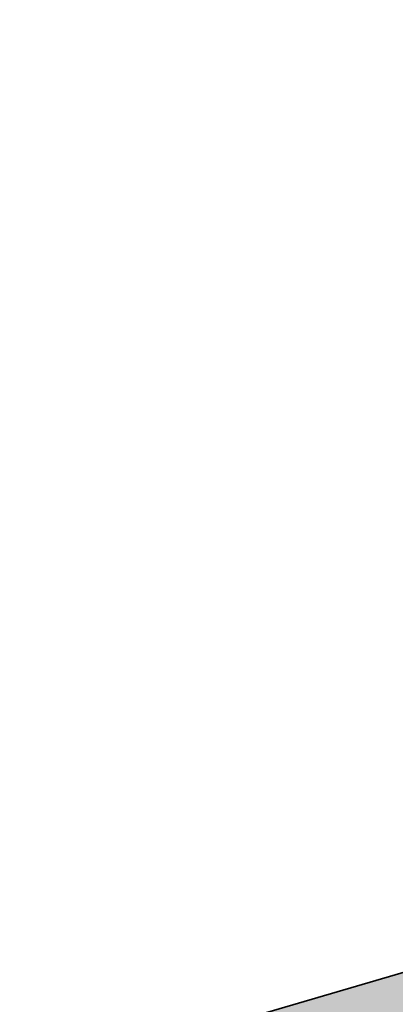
# Model space of a CAD drawing. Header units: metres. Extents: x 199937 to 201628, y 374508 to 375260.
# Tile 37 of 183: x 201199.44 to 201202.32, y 374736.21 to 374743.75. Entities that reach past the tile are written whole.
import ezdxf

# ---------------------------------------------------------------- set-up
doc = ezdxf.new("R2010")
doc.units = ezdxf.units.M
doc.layers.add('N-WE-GR-BEPLANTING_CULTUUR-A', color=92, linetype='Continuous', lineweight=0)
doc.layers.add('N-WE-GR-HAAG-G', color=80, linetype='GR-HAAG1', lineweight=35, true_color=0x3fff00)
doc.linetypes.add('GR-HAAG1', pattern='A,6,[176,NLCS.shx,S=0.125,R=0,X=0,Y=0],-2', length=8)

msp = doc.modelspace()

# ---------------------------------------------------------------- hatches: boundary and pattern name
at = {"layer": 'N-WE-GR-BEPLANTING_CULTUUR-A'}
h = msp.add_hatch(dxfattribs=at)
h.set_pattern_fill('AGR-BEPLANTING_SOORT_01-SO', color=256, scale=0.2, pattern_type=2)
h.set_pattern_definition([(60, (201123.74073, 375003.37324), (-0.11547008, 0.19999995), [0.0577352, -0.1732052]), (120, (201123.74073, 375003.37324), (-0.23094008, -5e-08), [0.0577352, -0.1732052]), (270, (201123.74073, 375003.37324), (0.11547, -0.2), [0.05, -0.35])])
edge = h.paths.add_edge_path()
edge.add_line((201199.6305, 374735.6486), (201201.3761, 374730.348))
edge.add_line((201201.3761, 374730.348), (201201.4244, 374730.206))
edge.add_line((201201.4244, 374730.206), (201202.5128, 374730.5769))
edge.add_line((201202.5128, 374730.5769), (201202.545, 374730.4822))
edge.add_arc((200893.8753, 375636.2247), 956.8941, 288.818695, 289.5123888)
edge.add_arc((201212.1876, 374737.9624), 3.9, 289.48096, 377.44183)
edge.add_line((201215.9082, 374739.1314), (201215.0544, 374741.8489))
edge.add_line((201215.0544, 374741.8489), (201214.959, 374741.819))
edge.add_line((201214.959, 374741.819), (201214.6593, 374742.773))
edge.add_arc((201214.3731, 374742.6831), 0.3, 17.44264, 83.61411)
edge.add_line((201214.4064, 374742.9812), (201209.6264, 374743.5162))
edge.add_arc((201209.682, 374744.0131), 0.5, 221.74237, 263.61411, ccw=False)
edge.add_line((201209.3089, 374743.6802), (201206.901, 374739.717))
edge.add_line((201206.901, 374739.717), (201207.012, 374739.275))
edge.add_line((201207.012, 374739.275), (201205.445, 374737.348))
edge.add_line((201205.445, 374737.348), (201199.6305, 374735.6486))

# ---------------------------------------------------------------- linework, layer by layer
at = {"layer": 'N-WE-GR-HAAG-G'}
msp.add_lwpolyline([(201214.7534, 374743.1437), (201209.3458, 374743.7488), (201206.901, 374739.717), (201207.012, 374739.275), (201205.445, 374737.348), (201199.4395, 374735.5892), (201201.2962, 374729.9511, 0.003075), (201213.5215, 374734.1914, 0.403828), (201216.0036, 374739.1613)], format="xyb", close=True, dxfattribs=at)

doc.saveas('drawing.dxf')
